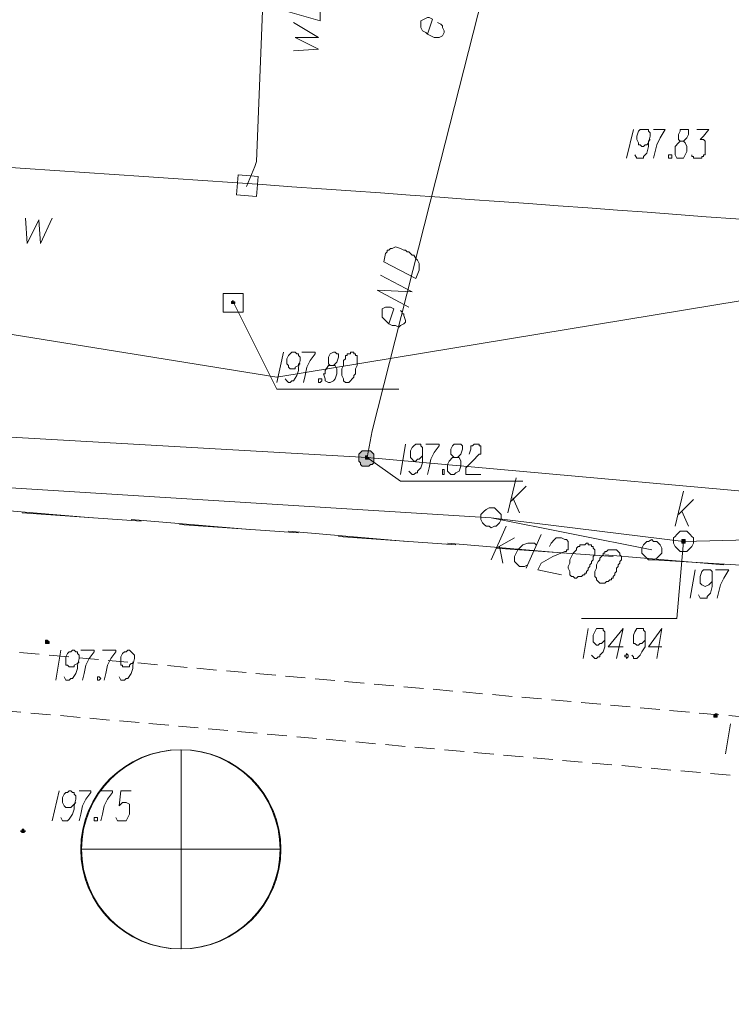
# Model space of a CAD drawing. Header units: metres. Extents: x 7431553 to 7432401, y 5544342 to 5544539.
# Tile 90 of 180: x 7432196 to 7432214, y 5544396 to 5544421. Entities that reach past the tile are written whole.
import ezdxf

# ---------------------------------------------------------------- set-up
doc = ezdxf.new("R2010")
doc.units = ezdxf.units.M
doc.header["$MEASUREMENT"] = 0
doc.linetypes.add('BG-PR90-PB-PZT-PZT01_2026_04_14$0$( Dashed )', pattern=[0.75, 0.5, -0.25])
for name, color, linetype, lineweight in [('BG-PR90-PB-PZT-PZT01_2026_04_14$0$D_obrzeze_5cm', 200, 'Continuous', 13), ('BG-PR90-PB-PZT-PZT01_2026_04_14$0$MAPA DCP', 7, 'Continuous', 0), ('BG-PR90-PB-PZT-PZT01_2026_04_14$0$Teletechnika wewnętrzna', 30, 'Continuous', 5), ('PRIMETECH_XREF', 7, 'Continuous', 5)]:
    doc.layers.add(name, color=color, linetype=linetype, lineweight=lineweight)

# ---------------------------------------------------------------- blocks, each defined once
blk = doc.blocks.new('BG-PR90-PB-PZT-PZT01_2026_04_14$0$Naddrwiną2025_v2klauzulap')
at = {"layer": 'BG-PR90-PB-PZT-PZT01_2026_04_14$0$MAPA DCP', "linetype": 'Continuous', "lineweight": 0, "transparency": 33554559}
for color, points in [(256, [(7431758.949, 5544627.678), (7431758.949, 5544627.678), (7431758.992, 5544627.678), (7431758.992, 5544627.763), (7431758.949, 5544627.763), (7431758.949, 5544627.763), (7431758.949, 5544627.763), (7431758.949, 5544627.763), (7431758.907, 5544627.763), (7431758.907, 5544627.763), (7431758.907, 5544627.763), (7431758.907, 5544627.72), (7431758.907, 5544627.72), (7431758.907, 5544627.72), (7431758.907, 5544627.72)]), (1, [(7431752.472, 5544618.703), (7431752.515, 5544618.703), (7431752.557, 5544618.746), (7431752.599, 5544618.746), (7431752.642, 5544618.788), (7431752.642, 5544618.873), (7431752.642, 5544618.915), (7431752.642, 5544618.957), (7431752.599, 5544619), (7431752.599, 5544619.042), (7431752.557, 5544619.084), (7431752.472, 5544619.084), (7431752.43, 5544619.084), (7431752.388, 5544619.084), (7431752.345, 5544619.084), (7431752.303, 5544619.042), (7431752.261, 5544619), (7431752.261, 5544618.957), (7431752.261, 5544618.873), (7431752.261, 5544618.83), (7431752.261, 5544618.788), (7431752.303, 5544618.746), (7431752.345, 5544618.703), (7431752.388, 5544618.703), (7431752.388, 5544618.703)]), (1, [(7431752.43, 5544618.873), (7431752.472, 5544618.873), (7431752.472, 5544618.873), (7431752.472, 5544618.873), (7431752.472, 5544618.873), (7431752.472, 5544618.873), (7431752.472, 5544618.915), (7431752.472, 5544618.915), (7431752.472, 5544618.915), (7431752.472, 5544618.915), (7431752.472, 5544618.957), (7431752.472, 5544618.957), (7431752.43, 5544618.957), (7431752.43, 5544618.957), (7431752.43, 5544618.957), (7431752.43, 5544618.915), (7431752.388, 5544618.915), (7431752.388, 5544618.915), (7431752.388, 5544618.915), (7431752.388, 5544618.873), (7431752.388, 5544618.873)]), (5, [(7431748.493, 5544615.486), (7431748.535, 5544615.486), (7431748.535, 5544615.486), (7431748.535, 5544615.486), (7431748.535, 5544615.486), (7431748.535, 5544615.528), (7431748.535, 5544615.528), (7431748.535, 5544615.528), (7431748.535, 5544615.528), (7431748.535, 5544615.571), (7431748.535, 5544615.571), (7431748.535, 5544615.571), (7431748.493, 5544615.571), (7431748.493, 5544615.571), (7431748.493, 5544615.571), (7431748.493, 5544615.571), (7431748.493, 5544615.528), (7431748.451, 5544615.528), (7431748.451, 5544615.528), (7431748.451, 5544615.528)]), (256, [(7431757.087, 5544610.787), (7431757.087, 5544610.787), (7431757.129, 5544610.787), (7431757.129, 5544610.787), (7431757.129, 5544610.787), (7431757.129, 5544610.787), (7431757.129, 5544610.829), (7431757.129, 5544610.829), (7431757.129, 5544610.829), (7431757.129, 5544610.829), (7431757.129, 5544610.872), (7431757.087, 5544610.872), (7431757.087, 5544610.872), (7431757.087, 5544610.872), (7431757.087, 5544610.872), (7431757.044, 5544610.829), (7431757.044, 5544610.829), (7431757.044, 5544610.829), (7431757.044, 5544610.829), (7431757.044, 5544610.787), (7431757.044, 5544610.787), (7431757.044, 5544610.787)]), (256, [(7431761.87, 5544610.152), (7431761.87, 5544610.152), (7431761.913, 5544610.194), (7431761.913, 5544610.194), (7431761.913, 5544610.194), (7431761.913, 5544610.194), (7431761.913, 5544610.237), (7431761.913, 5544610.237), (7431761.913, 5544610.237), (7431761.913, 5544610.237), (7431761.913, 5544610.237), (7431761.87, 5544610.279), (7431761.87, 5544610.279), (7431761.87, 5544610.279), (7431761.87, 5544610.237), (7431761.828, 5544610.237), (7431761.828, 5544610.237), (7431761.828, 5544610.237), (7431761.828, 5544610.237), (7431761.828, 5544610.194), (7431761.828, 5544610.194), (7431761.828, 5544610.194), (7431761.87, 5544610.194)])]:
    blk.add_hatch(color=color, dxfattribs=at).paths.add_polyline_path(points)
at = {"layer": 'BG-PR90-PB-PZT-PZT01_2026_04_14$0$MAPA DCP', "linetype": 'Continuous', "lineweight": 0, "true_color": 0x9a3300, "transparency": 33554559}
blk.add_hatch(color=24, dxfattribs=at).paths.add_polyline_path([(7431754.547, 5544626.874), (7431754.547, 5544626.874), (7431754.547, 5544626.874), (7431754.589, 5544626.874), (7431754.589, 5544626.874), (7431754.589, 5544626.916), (7431754.589, 5544626.916), (7431754.589, 5544626.916), (7431754.589, 5544626.958), (7431754.589, 5544626.958), (7431754.547, 5544626.958), (7431754.547, 5544626.958), (7431754.547, 5544626.958), (7431754.547, 5544626.958), (7431754.504, 5544626.958), (7431754.504, 5544626.958), (7431754.504, 5544626.958), (7431754.504, 5544626.916), (7431754.504, 5544626.916), (7431754.504, 5544626.916), (7431754.504, 5544626.874), (7431754.504, 5544626.874), (7431754.504, 5544626.874)])
at = {"layer": 'BG-PR90-PB-PZT-PZT01_2026_04_14$0$MAPA DCP', "color": 1, "linetype": 'Continuous', "lineweight": 18, "transparency": 33554687}
for points in [[(7431746.673, 5544576.624), (7431748.832, 5544587.546), (7431746.63, 5544593.303), (7431750.398, 5544616.629), (7431748.451, 5544628.398), (7431749.721, 5544638.812), (7431750.356, 5544649.861), (7431752.176, 5544675.896)], [(7431752.43, 5544618.915), (7431753.658, 5544632.631), (7431754.589, 5544640.124), (7431754.674, 5544655.279), (7431775.883, 5544653.205)], [(7431745.403, 5544620.651), (7431736.089, 5544623.021)], [(7431752.43, 5544618.915), (7431753.023, 5544619.762), (7431753.023, 5544622.852)], [(7431741.72, 5544620.439), (7431741.339, 5544620.566), (7431741.296, 5544620.481), (7431741.296, 5544620.439), (7431741.339, 5544620.354), (7431741.381, 5544620.27), (7431741.423, 5544620.27), (7431741.508, 5544620.27), (7431741.55, 5544620.27), (7431741.635, 5544620.312), (7431741.677, 5544620.397), (7431741.72, 5544620.439), (7431741.762, 5544620.524), (7431741.804, 5544620.608), (7431741.804, 5544620.693), (7431741.804, 5544620.735), (7431741.762, 5544620.82), (7431741.677, 5544620.862), (7431741.635, 5544620.862), (7431741.55, 5544620.82), (7431741.508, 5544620.82), (7431741.466, 5544620.778), (7431741.423, 5544620.693)], [(7431752.43, 5544618.915), (7431751.753, 5544619.042), (7431745.403, 5544620.651)], [(7431748.62, 5544619.973), (7431748.197, 5544619.169), (7431748.239, 5544620.058), (7431747.816, 5544619.254)], [(7431749.043, 5544619.465), (7431748.662, 5544619.592), (7431748.62, 5544619.508), (7431748.62, 5544619.381), (7431748.662, 5544619.296), (7431748.747, 5544619.296), (7431748.789, 5544619.296), (7431748.874, 5544619.296), (7431748.916, 5544619.338), (7431749.001, 5544619.423), (7431749.043, 5544619.465), (7431749.086, 5544619.55), (7431749.086, 5544619.635), (7431749.128, 5544619.719), (7431749.086, 5544619.762), (7431749.043, 5544619.846), (7431749.001, 5544619.889), (7431748.959, 5544619.889), (7431748.832, 5544619.846), (7431748.789, 5544619.846), (7431748.789, 5544619.804), (7431748.747, 5544619.804), (7431748.705, 5544619.762)], [(7431750.821, 5544590.848), (7431752.43, 5544618.915)]]:
    blk.add_lwpolyline(points, dxfattribs=at)
at = {"layer": 'BG-PR90-PB-PZT-PZT01_2026_04_14$0$MAPA DCP', "color": 24, "linetype": 'Continuous', "lineweight": 18, "true_color": 0x9a3300, "transparency": 33554687}
for points in [[(7431756.409, 5544653.798), (7431754.504, 5544628.906), (7431754.547, 5544626.916), (7431753.954, 5544622.048), (7431751.922, 5544589.493), (7431751.88, 5544571.121)], [(7431753.869, 5544626.789), (7431753.488, 5544627.17)], [(7431753.785, 5544626.874), (7431754.166, 5544627.043)], [(7431754.166, 5544626.704), (7431753.277, 5544626.916)], [(7431754.547, 5544626.916), (7431756.494, 5544626.747), (7431756.494, 5544624.334)], [(7431753.954, 5544622.048), (7431754.758, 5544626.112)], [(7431754.674, 5544623.529), (7431754.589, 5544623.572), (7431754.504, 5544623.656), (7431754.462, 5544623.699), (7431754.462, 5544623.783), (7431754.462, 5544623.826), (7431754.504, 5544623.91), (7431754.504, 5544623.953), (7431754.547, 5544623.995), (7431754.589, 5544623.995), (7431754.631, 5544623.995), (7431754.674, 5544623.995), (7431754.716, 5544623.995), (7431754.758, 5544623.995), (7431754.758, 5544623.953), (7431754.801, 5544623.953), (7431754.801, 5544623.91), (7431754.928, 5544623.614), (7431755.097, 5544623.318), (7431755.266, 5544623.233), (7431755.393, 5544623.826)], [(7431754.377, 5544623.318), (7431755.224, 5544622.937)], [(7431754.631, 5544623.191), (7431754.589, 5544623.148), (7431754.589, 5544622.979), (7431754.631, 5544622.852), (7431754.758, 5544622.725), (7431754.843, 5544622.683), (7431754.928, 5544622.64), (7431754.97, 5544622.64), (7431755.055, 5544622.64), (7431755.097, 5544622.683), (7431755.139, 5544622.725), (7431755.182, 5544622.767), (7431755.182, 5544622.852), (7431755.182, 5544622.894), (7431755.139, 5544622.979)], [(7431753.531, 5544622.556), (7431753.15, 5544622.937)], [(7431753.827, 5544622.471), (7431752.938, 5544622.683)], [(7431753.446, 5544622.598), (7431753.827, 5544622.767)], [(7431754.716, 5544622.175), (7431754.462, 5544622.64)], [(7431755.012, 5544622.048), (7431754.166, 5544622.429)], [(7431754.674, 5544622.259), (7431755.097, 5544622.344)]]:
    blk.add_lwpolyline(points, dxfattribs=at)
at = {"layer": 'BG-PR90-PB-PZT-PZT01_2026_04_14$0$MAPA DCP', "linetype": 'Continuous', "lineweight": 18, "transparency": 33554687}
for points in [[(7431755.012, 5544626.154), (7431755.139, 5544628.228), (7431755.224, 5544629.16)], [(7431755.139, 5544627.932), (7431754.885, 5544624.926)], [(7431754.716, 5544622.175), (7431754.928, 5544625.138)], [(7431754.843, 5544623.91), (7431754.589, 5544620.947)], [(7431754.42, 5544618.195), (7431754.631, 5544621.159)], [(7431754.547, 5544619.931), (7431754.293, 5544616.925)], [(7431754.123, 5544614.174), (7431754.335, 5544617.179)], [(7431762.336, 5544616.714), (7431762.336, 5544611.676)], [(7431754.25, 5544615.952), (7431753.996, 5544612.946)], [(7431764.834, 5544614.216), (7431759.838, 5544614.216)], [(7431753.827, 5544610.194), (7431754.039, 5544613.2)], [(7431753.954, 5544611.972), (7431753.7, 5544608.967)]]:
    blk.add_lwpolyline(points, dxfattribs=at)
at = {"layer": 'BG-PR90-PB-PZT-PZT01_2026_04_14$0$MAPA DCP', "linetype": 'Continuous', "lineweight": 9, "transparency": 33554687}
for points in [[(7431755.266, 5544627.72), (7431755.266, 5544628.059), (7431755.478, 5544627.932), (7431755.647, 5544627.847), (7431755.817, 5544627.805), (7431755.986, 5544627.763)], [(7431759.161, 5544628.101), (7431759.923, 5544627.974)], [(7431744.133, 5544627.255), (7431744.133, 5544627.551), (7431744.302, 5544627.424), (7431744.387, 5544627.339), (7431744.387, 5544627.382), (7431744.387, 5544627.424), (7431744.429, 5544627.466), (7431744.471, 5544627.466), (7431744.514, 5544627.466), (7431744.556, 5544627.466), (7431744.598, 5544627.466), (7431744.641, 5544627.466), (7431744.683, 5544627.466), (7431744.725, 5544627.466), (7431744.768, 5544627.466), (7431744.768, 5544627.424), (7431744.81, 5544627.424), (7431744.81, 5544627.382), (7431744.852, 5544627.382), (7431744.852, 5544627.339), (7431744.852, 5544627.297), (7431744.852, 5544627.255), (7431744.852, 5544627.212), (7431744.852, 5544627.17), (7431744.81, 5544627.17), (7431744.81, 5544627.128), (7431744.768, 5544627.128)], [(7431755.901, 5544627.297), (7431755.986, 5544627.339), (7431755.986, 5544627.509), (7431755.944, 5544627.509), (7431755.859, 5544627.593), (7431755.69, 5544627.636), (7431755.605, 5544627.636), (7431755.436, 5544627.636), (7431755.351, 5544627.636), (7431755.309, 5544627.636), (7431755.266, 5544627.593), (7431755.266, 5544627.551), (7431755.266, 5544627.509), (7431755.266, 5544627.466), (7431755.266, 5544627.424), (7431755.309, 5544627.382), (7431755.436, 5544627.339), (7431755.478, 5544627.339), (7431755.52, 5544627.339), (7431755.605, 5544627.339), (7431755.647, 5544627.382), (7431755.69, 5544627.466), (7431755.647, 5544627.551), (7431755.605, 5544627.593), (7431755.563, 5544627.636), (7431755.52, 5544627.636)], [(7431744.429, 5544626.831), (7431744.429, 5544626.916), (7431744.387, 5544626.958), (7431744.344, 5544627.001), (7431744.26, 5544627.043), (7431744.175, 5544627.043), (7431744.133, 5544627.043), (7431744.133, 5544626.958), (7431744.133, 5544626.916), (7431744.133, 5544626.831), (7431744.175, 5544626.831), (7431744.26, 5544626.789), (7431744.302, 5544626.789), (7431744.387, 5544626.789), (7431744.429, 5544626.831), (7431744.471, 5544626.789), (7431744.556, 5544626.704), (7431744.641, 5544626.704), (7431744.683, 5544626.704), (7431744.768, 5544626.704), (7431744.852, 5544626.747), (7431744.852, 5544626.789), (7431744.852, 5544626.831), (7431744.852, 5544626.916), (7431744.768, 5544626.958), (7431744.683, 5544627.001), (7431744.641, 5544627.001), (7431744.556, 5544627.001), (7431744.471, 5544626.958), (7431744.429, 5544626.916)], [(7431755.266, 5544627.212), (7431755.986, 5544627.085)], [(7431744.133, 5544626.154), (7431744.133, 5544626.45), (7431744.344, 5544626.323), (7431744.514, 5544626.239), (7431744.683, 5544626.196), (7431744.852, 5544626.154)], [(7431744.768, 5544625.688), (7431744.852, 5544625.731), (7431744.852, 5544625.9), (7431744.81, 5544625.9), (7431744.725, 5544625.985), (7431744.556, 5544626.027), (7431744.471, 5544626.027), (7431744.302, 5544626.069), (7431744.217, 5544626.069), (7431744.175, 5544626.027), (7431744.133, 5544626.027), (7431744.133, 5544625.985), (7431744.133, 5544625.942), (7431744.133, 5544625.9), (7431744.133, 5544625.858), (7431744.133, 5544625.815), (7431744.175, 5544625.773), (7431744.302, 5544625.731), (7431744.344, 5544625.731), (7431744.387, 5544625.731), (7431744.471, 5544625.773), (7431744.514, 5544625.773), (7431744.514, 5544625.815), (7431744.556, 5544625.858), (7431744.556, 5544625.9), (7431744.514, 5544625.942), (7431744.514, 5544625.985), (7431744.471, 5544626.027), (7431744.429, 5544626.027), (7431744.387, 5544626.069)], [(7431744.133, 5544625.646), (7431744.852, 5544625.477)], [(7431757.976, 5544612.65), (7431758.06, 5544612.692), (7431758.06, 5544612.777), (7431758.018, 5544612.819), (7431758.018, 5544612.861), (7431757.891, 5544612.946), (7431757.764, 5544612.988), (7431757.679, 5544612.988), (7431757.51, 5544613.031), (7431757.425, 5544613.031), (7431757.383, 5544612.988), (7431757.341, 5544612.946), (7431757.298, 5544612.904), (7431757.298, 5544612.861), (7431757.341, 5544612.819), (7431757.341, 5544612.777), (7431757.383, 5544612.734), (7431757.468, 5544612.692), (7431757.552, 5544612.692), (7431757.595, 5544612.692), (7431757.679, 5544612.692), (7431757.679, 5544612.734), (7431757.722, 5544612.734), (7431757.722, 5544612.819), (7431757.722, 5544612.861), (7431757.722, 5544612.904), (7431757.679, 5544612.904), (7431757.637, 5544612.946), (7431757.637, 5544612.988), (7431757.595, 5544612.988)], [(7431760.854, 5544612.946), (7431760.854, 5544612.692), (7431761.235, 5544612.65), (7431761.151, 5544612.734), (7431761.151, 5544612.819), (7431761.193, 5544612.904), (7431761.235, 5544612.904), (7431761.362, 5544612.904), (7431761.447, 5544612.904), (7431761.532, 5544612.861), (7431761.616, 5544612.819), (7431761.616, 5544612.734), (7431761.616, 5544612.65), (7431761.616, 5544612.607), (7431761.532, 5544612.565)], [(7431757.298, 5544612.226), (7431757.298, 5544612.565), (7431757.341, 5544612.565), (7431757.51, 5544612.438), (7431757.679, 5544612.353), (7431757.891, 5544612.311), (7431758.06, 5544612.269)], [(7431760.854, 5544612.184), (7431760.854, 5544612.48), (7431760.897, 5544612.48), (7431761.066, 5544612.353), (7431761.235, 5544612.269), (7431761.447, 5544612.226), (7431761.616, 5544612.184)], [(7431757.298, 5544611.676), (7431757.298, 5544612.015), (7431757.341, 5544612.015), (7431757.51, 5544611.888), (7431757.679, 5544611.803), (7431757.891, 5544611.761), (7431758.06, 5544611.718)], [(7431760.854, 5544611.634), (7431760.854, 5544611.93), (7431760.897, 5544611.93), (7431761.066, 5544611.803), (7431761.235, 5544611.718), (7431761.447, 5544611.676), (7431761.616, 5544611.634)], [(7431757.976, 5544611.253), (7431758.06, 5544611.295), (7431758.06, 5544611.38), (7431758.018, 5544611.422), (7431758.018, 5544611.464), (7431757.891, 5544611.549), (7431757.764, 5544611.591), (7431757.679, 5544611.591), (7431757.51, 5544611.634), (7431757.425, 5544611.634), (7431757.383, 5544611.591), (7431757.341, 5544611.591), (7431757.341, 5544611.549), (7431757.298, 5544611.507), (7431757.298, 5544611.464), (7431757.341, 5544611.422), (7431757.341, 5544611.38), (7431757.383, 5544611.337), (7431757.468, 5544611.295), (7431757.552, 5544611.295), (7431757.595, 5544611.295), (7431757.679, 5544611.295), (7431757.679, 5544611.337), (7431757.722, 5544611.38), (7431757.722, 5544611.422), (7431757.722, 5544611.464), (7431757.722, 5544611.507), (7431757.679, 5544611.507), (7431757.637, 5544611.591), (7431757.595, 5544611.634)], [(7431761.532, 5544611.168), (7431761.616, 5544611.21), (7431761.616, 5544611.337), (7431761.574, 5544611.38), (7431761.447, 5544611.464), (7431761.32, 5544611.507), (7431761.235, 5544611.507), (7431761.066, 5544611.549), (7431760.981, 5544611.549), (7431760.939, 5544611.507), (7431760.897, 5544611.507), (7431760.897, 5544611.464), (7431760.854, 5544611.422), (7431760.854, 5544611.38), (7431760.897, 5544611.337), (7431760.897, 5544611.295), (7431760.939, 5544611.253), (7431761.024, 5544611.21), (7431761.108, 5544611.21), (7431761.151, 5544611.21), (7431761.235, 5544611.253), (7431761.278, 5544611.295), (7431761.278, 5544611.337), (7431761.278, 5544611.38), (7431761.278, 5544611.422), (7431761.235, 5544611.464), (7431761.193, 5544611.507), (7431761.151, 5544611.549)], [(7431757.298, 5544611.168), (7431758.06, 5544611.041)], [(7431760.854, 5544611.126), (7431761.616, 5544610.956)]]:
    blk.add_lwpolyline(points, dxfattribs=at)
at = {"layer": 'BG-PR90-PB-PZT-PZT01_2026_04_14$0$MAPA DCP', "linetype": 'Continuous', "lineweight": 0, "transparency": 33554687}
for points in [[(7431758.949, 5544627.678), (7431758.949, 5544627.678), (7431758.992, 5544627.678), (7431758.992, 5544627.763), (7431758.949, 5544627.763), (7431758.949, 5544627.763), (7431758.949, 5544627.763), (7431758.949, 5544627.763), (7431758.907, 5544627.763), (7431758.907, 5544627.763), (7431758.907, 5544627.763), (7431758.907, 5544627.72), (7431758.907, 5544627.72), (7431758.907, 5544627.72), (7431758.907, 5544627.72), (7431758.949, 5544627.678)], [(7431757.087, 5544610.787), (7431757.087, 5544610.787), (7431757.129, 5544610.787), (7431757.129, 5544610.787), (7431757.129, 5544610.787), (7431757.129, 5544610.787), (7431757.129, 5544610.829), (7431757.129, 5544610.829), (7431757.129, 5544610.829), (7431757.129, 5544610.829), (7431757.129, 5544610.872), (7431757.087, 5544610.872), (7431757.087, 5544610.872), (7431757.087, 5544610.872), (7431757.087, 5544610.872), (7431757.044, 5544610.829), (7431757.044, 5544610.829), (7431757.044, 5544610.829), (7431757.044, 5544610.829), (7431757.044, 5544610.787), (7431757.044, 5544610.787), (7431757.044, 5544610.787), (7431757.087, 5544610.787)], [(7431761.87, 5544610.152), (7431761.87, 5544610.152), (7431761.913, 5544610.194), (7431761.913, 5544610.194), (7431761.913, 5544610.194), (7431761.913, 5544610.194), (7431761.913, 5544610.237), (7431761.913, 5544610.237), (7431761.913, 5544610.237), (7431761.913, 5544610.237), (7431761.913, 5544610.237), (7431761.87, 5544610.279), (7431761.87, 5544610.279), (7431761.87, 5544610.279), (7431761.87, 5544610.237), (7431761.828, 5544610.237), (7431761.828, 5544610.237), (7431761.828, 5544610.237), (7431761.828, 5544610.237), (7431761.828, 5544610.194), (7431761.828, 5544610.194), (7431761.828, 5544610.194), (7431761.87, 5544610.194)]]:
    blk.add_lwpolyline(points, close=True, dxfattribs=at)
at = {"layer": 'BG-PR90-PB-PZT-PZT01_2026_04_14$0$MAPA DCP', "color": 24, "linetype": 'Continuous', "lineweight": 18, "true_color": 0x9a3300, "transparency": 33554687}
for points in [[(7431754.293, 5544626.916), (7431754.293, 5544627.001), (7431754.335, 5544627.043), (7431754.377, 5544627.085), (7431754.42, 5544627.128), (7431754.462, 5544627.17), (7431754.547, 5544627.17), (7431754.589, 5544627.17), (7431754.674, 5544627.128), (7431754.716, 5544627.085), (7431754.758, 5544627.043), (7431754.801, 5544627.001), (7431754.801, 5544626.916), (7431754.801, 5544626.831), (7431754.758, 5544626.789), (7431754.716, 5544626.747), (7431754.674, 5544626.704), (7431754.589, 5544626.662), (7431754.547, 5544626.662), (7431754.462, 5544626.662), (7431754.42, 5544626.704), (7431754.377, 5544626.747), (7431754.335, 5544626.789), (7431754.293, 5544626.831)], [(7431754.504, 5544626.112), (7431754.547, 5544626.154), (7431754.547, 5544626.239), (7431754.589, 5544626.281), (7431754.631, 5544626.323), (7431754.716, 5544626.366), (7431754.758, 5544626.366), (7431754.843, 5544626.366), (7431754.885, 5544626.323), (7431754.928, 5544626.281), (7431754.97, 5544626.239), (7431755.012, 5544626.154), (7431755.012, 5544626.112), (7431755.012, 5544626.027), (7431754.97, 5544625.985), (7431754.928, 5544625.942), (7431754.885, 5544625.9), (7431754.843, 5544625.858), (7431754.758, 5544625.858), (7431754.716, 5544625.858), (7431754.631, 5544625.9), (7431754.589, 5544625.942), (7431754.547, 5544625.985), (7431754.547, 5544626.027)], [(7431754.758, 5544625.18), (7431754.758, 5544625.011), (7431754.801, 5544624.969), (7431754.801, 5544624.926), (7431754.843, 5544624.926), (7431754.843, 5544624.884), (7431754.885, 5544624.884), (7431754.928, 5544624.842), (7431754.97, 5544624.799), (7431755.012, 5544624.799), (7431755.055, 5544624.757), (7431755.139, 5544624.715), (7431755.224, 5544624.715), (7431755.309, 5544624.672), (7431755.393, 5544624.672), (7431755.436, 5544624.672), (7431755.478, 5544624.715), (7431755.52, 5544624.715), (7431755.563, 5544624.757), (7431755.605, 5544624.799), (7431755.605, 5544624.842), (7431755.605, 5544624.884), (7431755.605, 5544624.926), (7431755.563, 5544624.969), (7431755.563, 5544625.011), (7431755.52, 5544625.053), (7431755.52, 5544625.096), (7431755.478, 5544625.096), (7431755.478, 5544625.138), (7431755.436, 5544625.138), (7431755.393, 5544625.18), (7431755.351, 5544625.18), (7431755.309, 5544625.223), (7431755.266, 5544625.223), (7431755.224, 5544625.223), (7431755.182, 5544625.265), (7431755.139, 5544625.265), (7431755.097, 5544625.307), (7431755.055, 5544625.307), (7431755.012, 5544625.35), (7431754.97, 5544625.35), (7431754.928, 5544625.35), (7431754.885, 5544625.307), (7431754.843, 5544625.307), (7431754.801, 5544625.265), (7431754.758, 5544625.223)], [(7431754.631, 5544624.503), (7431754.589, 5544624.503), (7431754.589, 5544624.461), (7431754.631, 5544624.418), (7431754.631, 5544624.376), (7431754.631, 5544624.334), (7431754.631, 5544624.291), (7431754.674, 5544624.291), (7431754.674, 5544624.249), (7431754.716, 5544624.207), (7431754.758, 5544624.207), (7431754.801, 5544624.164), (7431754.843, 5544624.122), (7431754.928, 5544624.08), (7431755.012, 5544624.037), (7431755.097, 5544624.037), (7431755.182, 5544623.995), (7431755.224, 5544623.995), (7431755.309, 5544624.037), (7431755.351, 5544624.037), (7431755.393, 5544624.037), (7431755.436, 5544624.08), (7431755.436, 5544624.122), (7431755.478, 5544624.164), (7431755.478, 5544624.207), (7431755.436, 5544624.249), (7431755.436, 5544624.291), (7431755.436, 5544624.334), (7431755.393, 5544624.376), (7431755.393, 5544624.418), (7431755.351, 5544624.418), (7431755.351, 5544624.461), (7431755.309, 5544624.461), (7431755.266, 5544624.503), (7431755.224, 5544624.503), (7431755.182, 5544624.545), (7431755.139, 5544624.545), (7431755.097, 5544624.588), (7431755.055, 5544624.588), (7431755.012, 5544624.63), (7431754.97, 5544624.63), (7431754.928, 5544624.63), (7431754.885, 5544624.672), (7431754.843, 5544624.672), (7431754.801, 5544624.672), (7431754.758, 5544624.672), (7431754.716, 5544624.63), (7431754.674, 5544624.63), (7431754.674, 5544624.588), (7431754.631, 5544624.588), (7431754.631, 5544624.545)], [(7431753.7, 5544622.048), (7431753.7, 5544622.132), (7431753.742, 5544622.175), (7431753.785, 5544622.217), (7431753.827, 5544622.259), (7431753.869, 5544622.302), (7431753.954, 5544622.302), (7431753.996, 5544622.302), (7431754.081, 5544622.259), (7431754.123, 5544622.217), (7431754.166, 5544622.175), (7431754.166, 5544622.132), (7431754.208, 5544622.048), (7431754.166, 5544622.005), (7431754.166, 5544621.921), (7431754.123, 5544621.878), (7431754.081, 5544621.836), (7431753.996, 5544621.794), (7431753.954, 5544621.794), (7431753.869, 5544621.794), (7431753.827, 5544621.836), (7431753.785, 5544621.878), (7431753.742, 5544621.921), (7431753.7, 5544622.005)]]:
    blk.add_lwpolyline(points, close=True, dxfattribs=at)
at = {"layer": 'BG-PR90-PB-PZT-PZT01_2026_04_14$0$MAPA DCP', "color": 24, "linetype": 'Continuous', "lineweight": 0, "true_color": 0x9a3300, "transparency": 33554687}
blk.add_lwpolyline([(7431754.547, 5544626.874), (7431754.547, 5544626.874), (7431754.547, 5544626.874), (7431754.589, 5544626.874), (7431754.589, 5544626.874), (7431754.589, 5544626.916), (7431754.589, 5544626.916), (7431754.589, 5544626.916), (7431754.589, 5544626.958), (7431754.589, 5544626.958), (7431754.547, 5544626.958), (7431754.547, 5544626.958), (7431754.547, 5544626.958), (7431754.547, 5544626.958), (7431754.504, 5544626.958), (7431754.504, 5544626.958), (7431754.504, 5544626.958), (7431754.504, 5544626.916), (7431754.504, 5544626.916), (7431754.504, 5544626.916), (7431754.504, 5544626.874), (7431754.504, 5544626.874), (7431754.504, 5544626.874)], close=True, dxfattribs=at)
at = {"layer": 'BG-PR90-PB-PZT-PZT01_2026_04_14$0$MAPA DCP', "linetype": 'Continuous', "lineweight": 9, "transparency": 33554687}
for points in [[(7431744.768, 5544626.577), (7431744.768, 5544626.62), (7431744.852, 5544626.62), (7431744.852, 5544626.535), (7431744.81, 5544626.535), (7431744.768, 5544626.535)], [(7431757.976, 5544612.142), (7431758.018, 5544612.184), (7431758.06, 5544612.142), (7431758.06, 5544612.099), (7431758.018, 5544612.099), (7431757.976, 5544612.099)], [(7431761.532, 5544612.057), (7431761.532, 5544612.099), (7431761.616, 5544612.099), (7431761.616, 5544612.015), (7431761.574, 5544612.015), (7431761.532, 5544612.015)]]:
    blk.add_lwpolyline(points, close=True, dxfattribs=at)
at = {"layer": 'BG-PR90-PB-PZT-PZT01_2026_04_14$0$MAPA DCP', "color": 24, "linetype": 'Continuous', "lineweight": 9, "true_color": 0x9a3300, "transparency": 33554687}
for points in [[(7431757.214, 5544626.366), (7431757.214, 5544626.027), (7431756.748, 5544626.366), (7431757.51, 5544626.239)], [(7431757.425, 5544625.604), (7431757.468, 5544625.646), (7431757.51, 5544625.646), (7431757.51, 5544625.731), (7431757.468, 5544625.773), (7431757.425, 5544625.815), (7431757.341, 5544625.858), (7431757.214, 5544625.942), (7431757.129, 5544625.942), (7431756.96, 5544625.942), (7431756.875, 5544625.942), (7431756.833, 5544625.942), (7431756.79, 5544625.9), (7431756.748, 5544625.9), (7431756.748, 5544625.858), (7431756.748, 5544625.815), (7431756.748, 5544625.773), (7431756.748, 5544625.731), (7431756.833, 5544625.688), (7431756.917, 5544625.646), (7431756.96, 5544625.646), (7431757.002, 5544625.646), (7431757.087, 5544625.646), (7431757.129, 5544625.646), (7431757.129, 5544625.688), (7431757.171, 5544625.731), (7431757.171, 5544625.773), (7431757.129, 5544625.815), (7431757.129, 5544625.858), (7431757.087, 5544625.9), (7431757.044, 5544625.942)], [(7431757.214, 5544625.392), (7431757.214, 5544625.011), (7431756.748, 5544625.392), (7431757.51, 5544625.223)], [(7431757.425, 5544624.588), (7431757.468, 5544624.63), (7431757.51, 5544624.672), (7431757.51, 5544624.715), (7431757.468, 5544624.757), (7431757.468, 5544624.799), (7431757.425, 5544624.799), (7431757.341, 5544624.884), (7431757.214, 5544624.926), (7431757.129, 5544624.926), (7431756.96, 5544624.926), (7431756.875, 5544624.926), (7431756.833, 5544624.926), (7431756.79, 5544624.884), (7431756.748, 5544624.884), (7431756.748, 5544624.842), (7431756.748, 5544624.799), (7431756.748, 5544624.757), (7431756.748, 5544624.715), (7431756.833, 5544624.672), (7431756.917, 5544624.63), (7431756.96, 5544624.63), (7431757.002, 5544624.63), (7431757.087, 5544624.63), (7431757.129, 5544624.672), (7431757.171, 5544624.715), (7431757.171, 5544624.757), (7431757.129, 5544624.799), (7431757.129, 5544624.842), (7431757.087, 5544624.884), (7431757.044, 5544624.926)], [(7431756.748, 5544624.503), (7431757.51, 5544624.376)]]:
    blk.add_lwpolyline(points, dxfattribs=at)
blk.add_lwpolyline([(7431757.383, 5544625.477), (7431757.425, 5544625.519), (7431757.468, 5544625.519), (7431757.51, 5544625.477), (7431757.468, 5544625.477), (7431757.468, 5544625.434), (7431757.425, 5544625.434), (7431757.425, 5544625.477)], close=True, dxfattribs=at)
at = {"layer": 'BG-PR90-PB-PZT-PZT01_2026_04_14$0$MAPA DCP', "color": 1, "linetype": 'Continuous', "lineweight": 9, "transparency": 33554687}
for points in [[(7431752.345, 5544621.497), (7431752.218, 5544621.54), (7431752.134, 5544621.54), (7431752.134, 5544621.582), (7431752.091, 5544621.624), (7431752.091, 5544621.667), (7431752.091, 5544621.709), (7431752.091, 5544621.751), (7431752.134, 5544621.751), (7431752.134, 5544621.794), (7431752.176, 5544621.794), (7431752.218, 5544621.794), (7431752.261, 5544621.794), (7431752.303, 5544621.794), (7431752.345, 5544621.794), (7431752.345, 5544621.751), (7431752.515, 5544621.582), (7431752.684, 5544621.413), (7431752.853, 5544621.413), (7431752.853, 5544621.794)], [(7431752.43, 5544621.116), (7431752.43, 5544621.201), (7431752.388, 5544621.243), (7431752.345, 5544621.286), (7431752.218, 5544621.328), (7431752.134, 5544621.328), (7431752.091, 5544621.286), (7431752.091, 5544621.243), (7431752.091, 5544621.201), (7431752.091, 5544621.116), (7431752.134, 5544621.074), (7431752.218, 5544621.032), (7431752.261, 5544621.032), (7431752.345, 5544621.032), (7431752.388, 5544621.074), (7431752.43, 5544621.116), (7431752.43, 5544621.074), (7431752.515, 5544620.989), (7431752.599, 5544620.947), (7431752.642, 5544620.947), (7431752.769, 5544620.947), (7431752.811, 5544620.989), (7431752.853, 5544621.032), (7431752.853, 5544621.116), (7431752.811, 5544621.159), (7431752.769, 5544621.243), (7431752.642, 5544621.286), (7431752.599, 5544621.286), (7431752.515, 5544621.286), (7431752.43, 5544621.243), (7431752.43, 5544621.201)], [(7431752.091, 5544620.397), (7431752.091, 5544620.735), (7431752.134, 5544620.735), (7431752.303, 5544620.608), (7431752.472, 5544620.524), (7431752.684, 5544620.481), (7431752.853, 5544620.439)], [(7431752.769, 5544619.973), (7431752.811, 5544620.016), (7431752.853, 5544620.058), (7431752.853, 5544620.1), (7431752.811, 5544620.143), (7431752.811, 5544620.185), (7431752.769, 5544620.185), (7431752.684, 5544620.27), (7431752.557, 5544620.312), (7431752.472, 5544620.312), (7431752.303, 5544620.312), (7431752.218, 5544620.312), (7431752.176, 5544620.312), (7431752.134, 5544620.27), (7431752.091, 5544620.27), (7431752.091, 5544620.227), (7431752.091, 5544620.185), (7431752.091, 5544620.143), (7431752.134, 5544620.1), (7431752.176, 5544620.058), (7431752.261, 5544620.016), (7431752.303, 5544620.016), (7431752.345, 5544620.016), (7431752.43, 5544620.016), (7431752.472, 5544620.058), (7431752.515, 5544620.1), (7431752.515, 5544620.143), (7431752.472, 5544620.185), (7431752.472, 5544620.227), (7431752.43, 5544620.27), (7431752.388, 5544620.312)], [(7431752.091, 5544619.889), (7431752.853, 5544619.762)]]:
    blk.add_lwpolyline(points, dxfattribs=at)
blk.add_lwpolyline([(7431752.726, 5544620.82), (7431752.726, 5544620.862), (7431752.853, 5544620.862), (7431752.853, 5544620.82), (7431752.811, 5544620.82), (7431752.769, 5544620.82)], close=True, dxfattribs=at)
at = {"layer": 'BG-PR90-PB-PZT-PZT01_2026_04_14$0$MAPA DCP', "color": 1, "linetype": 'Continuous', "lineweight": 18, "transparency": 33554687}
blk.add_lwpolyline([(7431747.477, 5544619.338), (7431747.265, 5544619.381), (7431747.223, 5544619.423), (7431747.181, 5544619.423), (7431747.181, 5544619.465), (7431747.138, 5544619.508), (7431747.138, 5544619.55), (7431747.096, 5544619.635), (7431747.138, 5544619.762), (7431747.181, 5544619.846), (7431747.181, 5544619.889), (7431747.223, 5544619.931), (7431747.223, 5544619.973), (7431747.265, 5544620.016), (7431747.308, 5544620.058), (7431747.308, 5544620.1), (7431747.392, 5544620.143), (7431747.435, 5544620.185), (7431747.519, 5544620.227), (7431747.562, 5544620.227), (7431747.604, 5544620.227), (7431747.689, 5544620.227), (7431747.9, 5544620.143)], close=True, dxfattribs=at)
at = {"layer": 'BG-PR90-PB-PZT-PZT01_2026_04_14$0$MAPA DCP', "color": 5, "linetype": 'Continuous', "lineweight": 18, "transparency": 33554687}
for points in [[(7431748.493, 5544615.528), (7431750.694, 5544616.629), (7431750.694, 5544619.719)], [(7431742.143, 5544617.052), (7431742.101, 5544617.687), (7431741.804, 5544617.095), (7431741.804, 5544617.687), (7431741.423, 5544617.052)], [(7431745.064, 5544616.079), (7431744.937, 5544616.121), (7431734.142, 5544616.544)], [(7431745.572, 5544615.867), (7431745.064, 5544616.079)], [(7431746.376, 5544610.279), (7431747.011, 5544610.321), (7431746.419, 5544610.618), (7431747.011, 5544610.66), (7431746.376, 5544610.956)]]:
    blk.add_lwpolyline(points, dxfattribs=at)
at = {"layer": 'BG-PR90-PB-PZT-PZT01_2026_04_14$0$MAPA DCP', "color": 1, "linetype": 'Continuous', "lineweight": 0, "transparency": 33554687}
for points in [[(7431752.472, 5544618.703), (7431752.515, 5544618.703), (7431752.557, 5544618.746), (7431752.599, 5544618.746), (7431752.642, 5544618.788), (7431752.642, 5544618.873), (7431752.642, 5544618.915), (7431752.642, 5544618.957), (7431752.599, 5544619), (7431752.599, 5544619.042), (7431752.557, 5544619.084), (7431752.472, 5544619.084), (7431752.43, 5544619.084), (7431752.388, 5544619.084), (7431752.345, 5544619.084), (7431752.303, 5544619.042), (7431752.261, 5544619), (7431752.261, 5544618.957), (7431752.261, 5544618.873), (7431752.261, 5544618.83), (7431752.261, 5544618.788), (7431752.303, 5544618.746), (7431752.345, 5544618.703), (7431752.388, 5544618.703)], [(7431752.43, 5544618.873), (7431752.472, 5544618.873), (7431752.472, 5544618.873), (7431752.472, 5544618.873), (7431752.472, 5544618.873), (7431752.472, 5544618.873), (7431752.472, 5544618.915), (7431752.472, 5544618.915), (7431752.472, 5544618.915), (7431752.472, 5544618.915), (7431752.472, 5544618.957), (7431752.472, 5544618.957), (7431752.43, 5544618.957), (7431752.43, 5544618.957), (7431752.43, 5544618.957), (7431752.43, 5544618.915), (7431752.388, 5544618.915), (7431752.388, 5544618.915), (7431752.388, 5544618.915), (7431752.388, 5544618.873), (7431752.388, 5544618.873), (7431752.43, 5544618.873), (7431752.43, 5544618.873)]]:
    blk.add_lwpolyline(points, close=True, dxfattribs=at)
at = {"layer": 'BG-PR90-PB-PZT-PZT01_2026_04_14$0$MAPA DCP', "color": 5, "linetype": 'Continuous', "lineweight": 9, "transparency": 33554687}
for points in [[(7431749.763, 5544618.534), (7431749.763, 5544618.492), (7431749.805, 5544618.492), (7431749.805, 5544618.407), (7431749.848, 5544618.407), (7431749.848, 5544618.365), (7431749.89, 5544618.365), (7431749.932, 5544618.365), (7431749.975, 5544618.322), (7431750.017, 5544618.322), (7431750.102, 5544618.322), (7431750.186, 5544618.28), (7431750.271, 5544618.28), (7431750.313, 5544618.28), (7431750.356, 5544618.28), (7431750.44, 5544618.322), (7431750.483, 5544618.322), (7431750.525, 5544618.365), (7431750.525, 5544618.407), (7431750.525, 5544618.449), (7431750.483, 5544618.492), (7431750.44, 5544618.534), (7431750.398, 5544618.576), (7431750.356, 5544618.576), (7431750.313, 5544618.619), (7431750.271, 5544618.619), (7431750.229, 5544618.619), (7431750.186, 5544618.619), (7431750.102, 5544618.661), (7431750.059, 5544618.661), (7431750.017, 5544618.661), (7431749.975, 5544618.661), (7431749.932, 5544618.661), (7431749.89, 5544618.661), (7431749.848, 5544618.661), (7431749.848, 5544618.619), (7431749.805, 5544618.619), (7431749.805, 5544618.576), (7431749.763, 5544618.576)], [(7431750.44, 5544617.73), (7431750.44, 5544617.772), (7431750.483, 5544617.772), (7431750.525, 5544617.73), (7431750.525, 5544617.687), (7431750.483, 5544617.687), (7431750.44, 5544617.687)]]:
    blk.add_lwpolyline(points, close=True, dxfattribs=at)
for points in [[(7431750.102, 5544617.984), (7431750.102, 5544618.068), (7431750.059, 5544618.111), (7431750.017, 5544618.153), (7431749.89, 5544618.195), (7431749.805, 5544618.195), (7431749.805, 5544618.153), (7431749.763, 5544618.111), (7431749.763, 5544618.068), (7431749.805, 5544617.984), (7431749.89, 5544617.941), (7431749.932, 5544617.941), (7431750.017, 5544617.941), (7431750.059, 5544617.941), (7431750.102, 5544617.984), (7431750.102, 5544617.941), (7431750.229, 5544617.857), (7431750.313, 5544617.857), (7431750.313, 5544617.814), (7431750.44, 5544617.857), (7431750.483, 5544617.857), (7431750.525, 5544617.941), (7431750.525, 5544617.984), (7431750.483, 5544618.068), (7431750.44, 5544618.111), (7431750.313, 5544618.153), (7431750.186, 5544618.153), (7431750.102, 5544618.111), (7431750.102, 5544618.068)], [(7431749.763, 5544617.264), (7431749.763, 5544617.603), (7431749.805, 5544617.603), (7431749.975, 5544617.476), (7431750.144, 5544617.391), (7431750.356, 5544617.349), (7431750.525, 5544617.306)], [(7431750.44, 5544616.841), (7431750.483, 5544616.883), (7431750.525, 5544616.925), (7431750.525, 5544616.968), (7431750.483, 5544617.01), (7431750.483, 5544617.052), (7431750.356, 5544617.137), (7431750.229, 5544617.179), (7431750.144, 5544617.179), (7431749.975, 5544617.222), (7431749.89, 5544617.222), (7431749.848, 5544617.179), (7431749.805, 5544617.179), (7431749.805, 5544617.137), (7431749.763, 5544617.095), (7431749.763, 5544617.052), (7431749.763, 5544617.01), (7431749.805, 5544616.968), (7431749.848, 5544616.925), (7431749.932, 5544616.883), (7431749.975, 5544616.883), (7431750.059, 5544616.883), (7431750.102, 5544616.925), (7431750.144, 5544616.925), (7431750.186, 5544616.968), (7431750.186, 5544617.01), (7431750.186, 5544617.052), (7431750.186, 5544617.095), (7431750.144, 5544617.095), (7431750.102, 5544617.179), (7431750.059, 5544617.179), (7431750.059, 5544617.222)], [(7431749.763, 5544616.798), (7431750.525, 5544616.629)]]:
    blk.add_lwpolyline(points, dxfattribs=at)
at = {"layer": 'BG-PR90-PB-PZT-PZT01_2026_04_14$0$MAPA DCP', "color": 5, "linetype": 'Continuous', "lineweight": 18, "transparency": 33554687}
for points in [[(7431741.127, 5544616.841), (7431740.831, 5544616.841), (7431740.788, 5544616.883), (7431740.746, 5544616.883), (7431740.746, 5544616.925), (7431740.704, 5544616.968), (7431740.704, 5544617.052), (7431740.704, 5544617.179), (7431740.704, 5544617.264), (7431740.704, 5544617.306), (7431740.704, 5544617.349), (7431740.704, 5544617.391), (7431740.746, 5544617.391), (7431740.746, 5544617.433), (7431740.788, 5544617.518), (7431740.831, 5544617.603), (7431740.873, 5544617.645), (7431740.958, 5544617.687), (7431741, 5544617.73), (7431741.042, 5544617.73), (7431741.127, 5544617.73), (7431741.381, 5544617.73)], [(7431745.784, 5544615.613), (7431745.826, 5544616.121), (7431745.318, 5544616.163), (7431745.276, 5544615.655)], [(7431748.747, 5544615.274), (7431748.747, 5544615.782), (7431748.281, 5544615.782), (7431748.281, 5544615.274)]]:
    blk.add_lwpolyline(points, close=True, dxfattribs=at)
at = {"layer": 'BG-PR90-PB-PZT-PZT01_2026_04_14$0$MAPA DCP', "color": 5, "linetype": 'Continuous', "lineweight": 0, "transparency": 33554687}
blk.add_lwpolyline([(7431748.493, 5544615.486), (7431748.535, 5544615.486), (7431748.535, 5544615.486), (7431748.535, 5544615.486), (7431748.535, 5544615.486), (7431748.535, 5544615.528), (7431748.535, 5544615.528), (7431748.535, 5544615.528), (7431748.535, 5544615.528), (7431748.535, 5544615.571), (7431748.535, 5544615.571), (7431748.535, 5544615.571), (7431748.493, 5544615.571), (7431748.493, 5544615.571), (7431748.493, 5544615.571), (7431748.493, 5544615.571), (7431748.493, 5544615.528), (7431748.451, 5544615.528), (7431748.451, 5544615.528), (7431748.451, 5544615.528), (7431748.493, 5544615.486), (7431748.493, 5544615.486), (7431748.493, 5544615.486)], close=True, dxfattribs=at)
at = {"layer": 'BG-PR90-PB-PZT-PZT01_2026_04_14$0$MAPA DCP', "color": 5, "linetype": 'Continuous', "lineweight": 18, "transparency": 33554687}
blk.add_arc((7434032.959, 5544456.537), 2293.004, 174.505366, 176.905913, dxfattribs=at)
blk = doc.blocks.new('BG-PR90-PB-PZT-PZT01_2026_04_14')
at = {"layer": 'BG-PR90-PB-PZT-PZT01_2026_04_14$0$D_obrzeze_5cm', "linetype": 'BG-PR90-PB-PZT-PZT01_2026_04_14$0$( Dashed )'}
blk.add_lwpolyline([(7432157.818, 5544408.378), (7432245.235, 5544400.588)], dxfattribs=at)
blk.add_lwpolyline([(7432136.202, 5544392.372), (7432136.798, 5544398.748, -0.412975), (7432147.642, 5544407.779), (7432245.101, 5544399.094)], format="xyb", dxfattribs=at)
at = {"layer": 'BG-PR90-PB-PZT-PZT01_2026_04_14$0$Teletechnika wewnętrzna', "linetype": 'Continuous', "lineweight": 0}
for centre in [(7432199.983, 5544400.004), (7432200.004, 5544400.004)]:
    blk.add_circle(centre, 2.519, dxfattribs=at)
at = {"layer": 'BG-PR90-PB-PZT-PZT01_2026_04_14$0$MAPA DCP', "rotation": 270}
blk.add_blockref('BG-PR90-PB-PZT-PZT01_2026_04_14$0$Naddrwiną2025_v2klauzulap', (1887585.788, 12976162.34), dxfattribs=at)

msp = doc.modelspace()

# ---------------------------------------------------------------- block references
at = {"layer": 'PRIMETECH_XREF', "linetype": 'Continuous', "lineweight": 0, "rotation": 360}
msp.add_blockref('BG-PR90-PB-PZT-PZT01_2026_04_14', (0, 0), dxfattribs=at)

doc.saveas('drawing.dxf')
